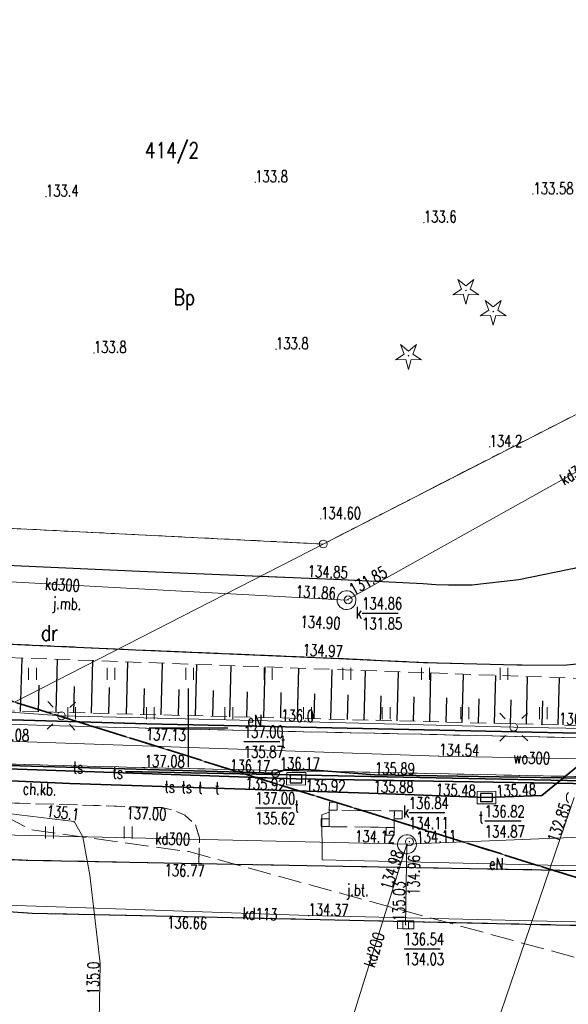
# Model space of a CAD drawing. Header units: metres. Extents: x 8438000 to 8438800, y 5890500 to 5891000.
# Tile 26 of 40: x 8438639 to 8438674, y 5890632 to 5890695. Entities that reach past the tile are written whole.
import ezdxf
from ezdxf.enums import TextEntityAlignment as Align

# ---------------------------------------------------------------- set-up
doc = ezdxf.new("R2010")
doc.units = ezdxf.units.M
doc.header["$MEASUREMENT"] = 0
for name, pattern in [('0.5_0.5', [1, 0.5, -0.5]), ('1.0_0.5', [1.5, 1, -0.5]), ('1.5_0.5', [2, 1.5, -0.5]), ('1.5_1.0', [2.5, 1.5, -1]), ('219-500', [0]), ('otda_500', [1, 0.5, -0.5])]:
    doc.linetypes.add(name, pattern=pattern)
doc.layers.get('0').update_dxf_attribs({"color": 2, "linetype": 'CONTINUOUS', "lineweight": 5})
for name, color, linetype in [('000 Inne (niezydentyfikowane)', 7, 'CONTINUOUS'), ('202-punkt graniczny', 7, 'CONTINUOUS'), ('210-oznaczenie konturu użytku gruntowego', 7, 'CONTINUOUS'), ('211-numer działki ewidencyjnej', 7, 'CONTINUOUS'), ('216-obręb ewidencyjny', 7, 'CONTINUOUS'), ('218-kontur użytku gruntowego', 7, 'CONTINUOUS'), ('219-działka ewidencyjna', 7, 'CONTINUOUS'), ('chodnik', 7, 'CONTINUOUS'), ('chodnik-Atr17', 7, 'CONTINUOUS'), ('droga dla rowerów', 7, 'CONTINUOUS'), ('drzewo iglaste', 7, 'CONTINUOUS'), ('jezdnia', 7, 'CONTINUOUS'), ('jezdnia-Atr17', 7, 'CONTINUOUS'), ('komora podziemna', 7, 'CONTINUOUS'), ('komora podziemna-Atr17', 7, 'CONTINUOUS'), ('kratka ściekowa', 7, 'CONTINUOUS'), ('krawężnik', 7, 'CONTINUOUS'), ('latarnia', 7, 'CONTINUOUS'), ('obudowa ochronna przewodu', 7, 'CONTINUOUS'), ('ogrodzenie trwałe', 7, 'CONTINUOUS'), ('pikieta naturalna', 7, 'CONTINUOUS'), ('pikieta naturalna-Atr2', 7, 'CONTINUOUS'), ('pikieta sztuczna', 7, 'CONTINUOUS'), ('pikieta sztuczna-Atr2', 7, 'CONTINUOUS'), ('przewód elektroenergetyczny podziemny', 7, 'CONTINUOUS'), ('przewód elektroenergetyczny podziemny-Atr1', 7, 'CONTINUOUS'), ('przewód kanalizacyjny', 7, 'CONTINUOUS'), ('przewód kanalizacyjny-Atr1', 7, 'CONTINUOUS'), ('przewód telekomunikacyjny podziemny', 7, 'CONTINUOUS'), ('przewód telekomunikacyjny podziemny - ob. projektowany', 7, 'CONTINUOUS'), ('przewód telekomunikacyjny podziemny-Atr1', 7, 'CONTINUOUS'), ('przewód wodociągowy', 7, 'CONTINUOUS'), ('przewód wodociągowy-Atr1', 7, 'CONTINUOUS'), ('rzedna', 7, 'CONTINUOUS'), ('rzedna-Atr2', 7, 'CONTINUOUS'), ('rzedna-Atr3', 7, 'CONTINUOUS'), ('skarpa nieumocniona', 7, 'CONTINUOUS'), ('trawnik', 7, 'CONTINUOUS'), ('wiata', 7, 'CONTINUOUS'), ('Wstawianie ramki sekcyjnej z opisem', 7, 'CONTINUOUS'), ('właz do komory lub kanału - okrągły', 7, 'CONTINUOUS'), ('właz do komory lub kanału - okrągły-Atr17', 7, 'CONTINUOUS'), ('właz do komory lub kanału - prostokątny', 7, 'CONTINUOUS'), ('właz do komory lub kanału - prostokątny-Atr17', 7, 'CONTINUOUS')]:
    doc.layers.add(name, color=color, linetype=linetype)
doc.styles.get("Standard").update_dxf_attribs({"font": 'simplex.shx', "width": 0.75})
doc.linetypes.add('902-500', pattern='A,3.75,0,[1,ksztalty.shx,S=0.5,R=0,X=0,Y=0],3.75', length=7.5)

# ---------------------------------------------------------------- blocks, each defined once
blk = doc.blocks.new('202')
at = {"color": 0, "linetype": 'Continuous', "lineweight": 0}
blk.add_circle((0, 0), 0.25, dxfattribs=at)
blk = doc.blocks.new('PW01')
at = {"linetype": 'Continuous', "lineweight": 13}
h = blk.add_hatch(color=0, dxfattribs=at)
edge = h.paths.add_edge_path()
edge.add_arc((0, 0), 0.045, 0, 360)
blk = doc.blocks.new('US15')
at = {"color": 0, "linetype": 'Continuous', "lineweight": 13}
blk.add_circle((0, 0), 0.25, dxfattribs=at)
blk = doc.blocks.new('SUPWP')
at = {"color": 0, "linetype": 'Continuous'}
blk.add_lwpolyline([(-0.375, -0.25), (0.375, -0.25), (0.375, 0.25), (-0.375, 0.25)], close=True, dxfattribs=at)
blk = doc.blocks.new('IB10')
at = {"color": 0, "linetype": 'Continuous', "lineweight": 13}
for p, q in [((0, 0), (0, 0.5)), ((0, 0.5), (0.5, 0.5)), ((0, 0), (0.5, 0)), ((0.5, 0), (0.5, 0.5))]:
    blk.add_line(p, q, dxfattribs=at)
blk = doc.blocks.new('US22')
at = {"color": 0, "linetype": 'Continuous', "lineweight": 13}
blk.add_circle((0, 0), 0.25, dxfattribs=at)
blk = doc.blocks.new('US05')
at = {"color": 0, "linetype": 'Continuous', "lineweight": 13}
for p, q in [((-0.525, -0.25), (-0.525, 0.25)), ((-0.525, 0.25), (-0.175, 0.25)), ((-0.175, -0.25), (-0.175, 0.25)), ((-0.175, 0.25), (0.175, 0.25)), ((0.175, -0.25), (0.175, 0.25)), ((0.175, 0.25), (0.525, 0.25)), ((0.525, -0.25), (0.525, 0.25)), ((-0.525, -0.25), (-0.175, -0.25)), ((-0.175, -0.25), (0.175, -0.25)), ((0.175, -0.25), (0.525, -0.25))]:
    blk.add_line(p, q, dxfattribs=at)
blk = doc.blocks.new('SM01')
at = {"color": 0, "linetype": 'Continuous', "lineweight": 13}
for p, q in [((-0.53, 0.531), (-0.883, 0.884)), ((0.531, 0.531), (0.884, 0.884)), ((-0.53, -0.53), (-0.883, -0.883)), ((0.531, -0.53), (0.884, -0.883))]:
    blk.add_line(p, q, dxfattribs=at)
blk.add_circle((0, 0), 0.25, dxfattribs=at)
blk = doc.blocks.new('OP011')
at = {"linetype": 'Continuous', "lineweight": 13}
h = blk.add_hatch(color=0, dxfattribs=at)
edge = h.paths.add_edge_path()
edge.add_arc((0, 0), 0.05, 0, 360)
at = {"color": 0, "linetype": 'Continuous', "lineweight": 13}
for p, q in [((-0.283, 0.093), (-0.512, 0.706)), ((-0.512, 0.706), (0, 0.299)), ((0, 0.299), (0.512, 0.706)), ((0.512, 0.706), (0.283, 0.093)), ((-0.828, -0.268), (-0.283, 0.093)), ((0.283, 0.093), (0.828, -0.268)), ((-0.175, -0.24), (-0.828, -0.268)), ((0, -0.87), (-0.175, -0.24)), ((0.175, -0.24), (0, -0.87)), ((0.828, -0.268), (0.175, -0.24))]:
    blk.add_line(p, q, dxfattribs=at)
blk = doc.blocks.new('TU04')
at = {"color": 0, "linetype": 'Continuous', "lineweight": 13}
for p, q in [((0, 0), (0, 0.75)), ((0.5, 0), (0.5, 0.75))]:
    blk.add_line(p, q, dxfattribs=at)
blk = doc.blocks.new('RAMKA500K')
at = {"color": 0}
for p, q in [((250, 147.5), (250, 152.5)), ((247.5, 150), (252.5, 150))]:
    blk.add_line(p, q, dxfattribs=at)

msp = doc.modelspace()

# ---------------------------------------------------------------- linework, layer by layer
at = {"layer": '000 Inne (niezydentyfikowane)', "color": 7, "linetype": 'Continuous', "lineweight": 25, "flags": 128}
for points in [[(8438639.33, 5890651.04), (8438639.42, 5890654.43)], [(8438641.59, 5890650.98), (8438641.68, 5890654.35)], [(8438643.83, 5890650.93), (8438643.92, 5890654.27)], [(8438646.06, 5890650.87), (8438646.14, 5890654.19)], [(8438648.27, 5890650.81), (8438648.35, 5890654.11)], [(8438650.46, 5890650.76), (8438650.54, 5890654.03)], [(8438652.64, 5890650.7), (8438652.72, 5890653.95)], [(8438654.8, 5890650.65), (8438654.88, 5890653.87)], [(8438656.94, 5890650.6), (8438657.02, 5890653.79)], [(8438659.07, 5890650.54), (8438659.15, 5890653.71)], [(8438661.18, 5890650.49), (8438661.26, 5890653.63)], [(8438663.28, 5890650.44), (8438663.36, 5890653.56)], [(8438665.36, 5890650.38), (8438665.43, 5890653.48)], [(8438667.42, 5890650.33), (8438667.5, 5890653.41)], [(8438669.47, 5890650.28), (8438669.55, 5890653.33)], [(8438640.46, 5890651.01), (8438640.51, 5890652.7)], [(8438671.5, 5890650.23), (8438671.58, 5890653.26)], [(8438673.52, 5890650.18), (8438673.6, 5890653.18)], [(8438642.71, 5890650.96), (8438642.76, 5890652.63)], [(8438644.95, 5890650.9), (8438644.99, 5890652.56)], [(8438647.17, 5890650.84), (8438647.21, 5890652.49)], [(8438649.37, 5890650.79), (8438649.41, 5890652.43)], [(8438651.55, 5890650.73), (8438651.59, 5890652.36)], [(8438653.72, 5890650.68), (8438653.76, 5890652.29)], [(8438655.87, 5890650.62), (8438655.91, 5890652.23)], [(8438658.01, 5890650.57), (8438658.05, 5890652.16)], [(8438660.13, 5890650.52), (8438660.17, 5890652.09)], [(8438662.23, 5890650.46), (8438662.27, 5890652.03)], [(8438664.32, 5890650.41), (8438664.36, 5890651.96)], [(8438666.39, 5890650.36), (8438666.43, 5890651.9)], [(8438668.45, 5890650.31), (8438668.49, 5890651.84)], [(8438670.49, 5890650.25), (8438670.53, 5890651.77)], [(8438672.51, 5890650.2), (8438672.55, 5890651.71)]]:
    msp.add_lwpolyline(points, dxfattribs=at)
at = {"layer": '216-obręb ewidencyjny', "color": 3, "linetype": '1.5_1.0', "lineweight": 35, "flags": 128}
for points in [[(8438740.642, 5890619.488), (8438710.05, 5890629.46), (8438692.29, 5890634.99), (8438638.95, 5890651.63), (8438606.98, 5890661.61), (8438575.88, 5890671.25), (8438571.42, 5890672.63), (8438527.73, 5890686.19), (8438509.75, 5890691.76), (8438488.49, 5890698.42), (8438449.82, 5890710.52), (8438415.26, 5890721.35), (8438396.385, 5890727.204)], [(8438396.385, 5890727.204), (8438415.26, 5890721.35), (8438449.82, 5890710.52), (8438488.49, 5890698.42), (8438509.75, 5890691.76), (8438527.73, 5890686.19), (8438571.42, 5890672.63), (8438575.88, 5890671.25), (8438606.98, 5890661.61), (8438638.95, 5890651.63), (8438692.29, 5890634.99), (8438710.05, 5890629.46), (8438740.642, 5890619.488)]]:
    msp.add_lwpolyline(points, dxfattribs=at)
at = {"layer": '218-kontur użytku gruntowego', "color": 3, "linetype": '0.5_0.5', "lineweight": 18, "flags": 128}
for points in [[(8438668.44, 5890666.74), (8438683.14, 5890674.25)], [(8438683.14, 5890674.25), (8438668.44, 5890666.74)], [(8438658.58, 5890661.68), (8438668.44, 5890666.74)], [(8438668.44, 5890666.74), (8438658.58, 5890661.68)], [(8438620.86, 5890663.57), (8438658.58, 5890661.68)], [(8438658.58, 5890661.68), (8438620.86, 5890663.57)], [(8438678.26, 5890639.37), (8438638.95, 5890651.63)], [(8438638.95, 5890651.63), (8438678.26, 5890639.37)]]:
    msp.add_lwpolyline(points, dxfattribs=at)
at = {"layer": '219-działka ewidencyjna', "color": 3, "linetype": '219-500', "lineweight": 18, "flags": 128}
for points in [[(8438658.58, 5890661.68), (8438683.14, 5890674.25)], [(8438620.86, 5890663.57), (8438658.58, 5890661.68)], [(8438638.95, 5890651.63), (8438658.58, 5890661.68)], [(8438692.29, 5890634.99), (8438638.95, 5890651.63)]]:
    msp.add_lwpolyline(points, dxfattribs=at)
at = {"layer": 'chodnik', "color": 7, "linetype": '1.0_0.5', "lineweight": 18, "flags": 128}
for points in [[(8438574.17, 5890655.64), (8438575.6, 5890654.69), (8438577.24, 5890653.9), (8438578.86, 5890653.37), (8438580.78, 5890652.82), (8438582.69, 5890652.35), (8438585.92, 5890651.72), (8438594.02, 5890650.07), (8438602.25, 5890648.72), (8438610.08, 5890647.58), (8438618.35, 5890646.61), (8438626.4, 5890645.82), (8438634.8, 5890645.34), (8438648.32, 5890644.92), (8438649.04, 5890644.76), (8438649.78, 5890644.43), (8438650.44, 5890643.83), (8438650.71, 5890642.99), (8438650.67, 5890641.36), (8438677.06, 5890640.88), (8438677.11, 5890642.21), (8438677.35, 5890643.07), (8438677.68, 5890643.56), (8438678.31, 5890644.09), (8438679.08, 5890644.29), (8438695.25, 5890644.05), (8438700.34, 5890643.99), (8438699.61, 5890645.57), (8438698.83, 5890646.25), (8438697.93, 5890646.46), (8438678.91, 5890646.81), (8438647.2, 5890647.46), (8438634.91, 5890647.79), (8438626.98, 5890648.25), (8438618.72, 5890649.04), (8438610.54, 5890650), (8438602.62, 5890651.16), (8438594.52, 5890652.47), (8438586.52, 5890654.1), (8438582.66, 5890654.86), (8438579.74, 5890655.38), (8438577.79, 5890655.63), (8438576.27, 5890655.63)], [(8438663.09, 5890643.66), (8438658.95, 5890643.71), (8438658.96, 5890644.76), (8438663.1, 5890644.71)]]:
    msp.add_lwpolyline(points, close=True, dxfattribs=at)
at = {"layer": 'droga dla rowerów', "color": 7, "linetype": '1.0_0.5', "lineweight": 18, "flags": 128}
for points in [[(8438514.32, 5890673.22), (8438535.12, 5890666.63), (8438546.96, 5890662.82), (8438556.44, 5890659.9), (8438568.04, 5890656.38), (8438569.32, 5890656.05), (8438570.65, 5890655.86), (8438572.4, 5890655.75), (8438574.17, 5890655.64), (8438576.27, 5890655.63), (8438577.79, 5890655.63), (8438579.74, 5890655.38), (8438582.66, 5890654.86), (8438586.52, 5890654.1), (8438594.52, 5890652.47), (8438602.62, 5890651.16), (8438610.54, 5890650), (8438618.72, 5890649.04), (8438626.98, 5890648.25), (8438634.91, 5890647.79), (8438647.2, 5890647.46), (8438678.91, 5890646.81), (8438697.93, 5890646.46), (8438698.83, 5890646.25), (8438699.61, 5890645.57), (8438700.34, 5890643.99), (8438701.24, 5890640.29), (8438703.92, 5890640.3), (8438703.42, 5890642.13), (8438703.21, 5890643.06), (8438703.28, 5890644.07), (8438703.65, 5890645.01), (8438704.05, 5890645.54), (8438704.63, 5890645.91), (8438705.25, 5890646.17), (8438705.89, 5890646.27), (8438713, 5890646.19), (8438713.51, 5890647.53), (8438713.84, 5890649.1), (8438712.03, 5890648.81), (8438711.09, 5890648.83), (8438710.28, 5890649.14), (8438709.49, 5890649.79), (8438708.85, 5890650.7), (8438700.2, 5890675.74), (8438697.22, 5890683.4), (8438694.33, 5890690.89), (8438691.54, 5890698.72), (8438689.49, 5890705.32), (8438687.41, 5890713.27), (8438686.19, 5890718.14), (8438684.6, 5890723.38), (8438682.42, 5890730.05), (8438680.2, 5890735.84), (8438674.16, 5890750.99), (8438667, 5890768.57), (8438665.918, 5890771.155)], [(8438663.663, 5890770.079), (8438664.66, 5890767.73), (8438671.75, 5890750.07), (8438677.68, 5890735.08), (8438679.99, 5890729.12), (8438682.13, 5890722.62), (8438683.73, 5890717.53), (8438684.91, 5890712.7), (8438686.96, 5890704.91), (8438689.15, 5890697.87), (8438691.9, 5890690.07), (8438694.8, 5890682.53), (8438697.79, 5890674.87), (8438706.17, 5890650.89), (8438706.33, 5890650.19), (8438706.24, 5890649.63), (8438705.82, 5890649.25), (8438704.21, 5890648.95), (8438695.8, 5890649.09), (8438678.9, 5890649.27), (8438647.29, 5890649.97), (8438635.17, 5890650.31), (8438627.11, 5890650.77), (8438619.05, 5890651.56), (8438610.97, 5890652.48), (8438602.97, 5890653.66), (8438594.98, 5890654.98), (8438587.05, 5890656.59), (8438583.08, 5890657.36), (8438580.41, 5890657.85), (8438578.42, 5890658.11), (8438576.96, 5890658.21), (8438574.48, 5890658.14), (8438571.99, 5890658.26), (8438570.61, 5890658.38), (8438569.02, 5890658.69), (8438557.18, 5890662.35), (8438547.75, 5890665.25), (8438536.05, 5890668.99), (8438514.5, 5890675.86), (8438514.28, 5890674.49), (8438514.32, 5890673.22)]]:
    msp.add_lwpolyline(points, dxfattribs=at)
at = {"layer": 'jezdnia', "color": 7, "linetype": '1.5_0.5', "lineweight": 18, "flags": 128}
msp.add_lwpolyline([(8438667.438, 5890771.88), (8438667.98, 5890770.28), (8438670.77, 5890762.96), (8438673.14, 5890757.14), (8438678.23, 5890745.55), (8438683.07, 5890734.72), (8438683.88, 5890732.8), (8438684.62, 5890730.87), (8438686.81, 5890724.28), (8438690.88, 5890712.21), (8438695.45, 5890699.89), (8438700.28, 5890688.21), (8438705.19, 5890676.16), (8438709.35, 5890664.8), (8438713.6, 5890652.01), (8438713.89, 5890650.7), (8438714.12, 5890649.16), (8438714.04, 5890647.84), (8438713.76, 5890646.21), (8438713.32, 5890644.53), (8438712.54, 5890642.65), (8438711.74, 5890641.33), (8438710.56, 5890639.98), (8438708.99, 5890638.8), (8438706.89, 5890637.78), (8438704.75, 5890637.15), (8438703.11, 5890636.9), (8438699.29, 5890636.87), (8438677.08, 5890637.39), (8438650.89, 5890637.97), (8438640.07, 5890638.21), (8438633.39, 5890638.67), (8438620.83, 5890641.24), (8438606.17, 5890644.51), (8438593.58, 5890646.66), (8438579.66, 5890649.57), (8438566.24, 5890653.19), (8438551.45, 5890657.75), (8438522.87, 5890666.81), (8438520.08, 5890667.71), (8438509.44, 5890671.08), (8438497.35, 5890674.89), (8438494.53, 5890675.75), (8438466.36, 5890684.67), (8438436.81, 5890693.96), (8438408.4, 5890702.97), (8438390.761, 5890708.526)], dxfattribs=at)
for points in [[(8438515.55, 5890671.17), (8438514.61, 5890672.24), (8438514.32, 5890673.22), (8438514.28, 5890674.49), (8438514.5, 5890675.86), (8438515.04, 5890677.08), (8438515.73, 5890678.03), (8438516.4, 5890678.74), (8438517.23, 5890679.3), (8438518.63, 5890679.93), (8438520.13, 5890680.24), (8438521.63, 5890680.23), (8438524.56, 5890679.5), (8438539.76, 5890674.41), (8438554.91, 5890669.51), (8438570.53, 5890665.26), (8438579.27, 5890663.21), (8438588.19, 5890661.35), (8438597.03, 5890659.75), (8438606.39, 5890658.29), (8438615.86, 5890657.07), (8438626.6, 5890656.06), (8438635.85, 5890655.44), (8438646.64, 5890654.96), (8438659.57, 5890654.41), (8438664.96, 5890654.15), (8438670.89, 5890653.99), (8438673.86, 5890653.97), (8438676.84, 5890654.28), (8438679.18, 5890655.06), (8438681.92, 5890656.33), (8438684.46, 5890657.92), (8438686.76, 5890659.83), (8438688.58, 5890662.21), (8438690.07, 5890664.81), (8438691.3, 5890667.55), (8438692.18, 5890670.44), (8438692.49, 5890673.36), (8438692.2, 5890676.36), (8438691.49, 5890679.3), (8438690.29, 5890683.08), (8438687.81, 5890689.63), (8438686.06, 5890694.34), (8438684.79, 5890698.13), (8438683.3, 5890702.94), (8438682.01, 5890707.75), (8438677.97, 5890724.29), (8438668.65, 5890719.82), (8438669.7, 5890720.1), (8438670.76, 5890720.07), (8438671.77, 5890719.79), (8438672.9, 5890719.18), (8438673.78, 5890718.36), (8438674.51, 5890717.28), (8438674.94, 5890716.06), (8438675.62, 5890713.13), (8438676.29, 5890710.17), (8438679.1, 5890699.55), (8438681.3, 5890692.9), (8438682.99, 5890688.19), (8438684.13, 5890685.36), (8438685.23, 5890682.61), (8438685.94, 5890679.67), (8438686.24, 5890676.68), (8438686.01, 5890673.61), (8438685.21, 5890670.67), (8438683.99, 5890667.9), (8438682.31, 5890665.37), (8438680.23, 5890663.15), (8438677.75, 5890661.43), (8438674.94, 5890660.21), (8438671.01, 5890659.41), (8438668.03, 5890659.06), (8438665.74, 5890659.08), (8438664.93, 5890659.15), (8438659.74, 5890659.41), (8438646.9, 5890659.94), (8438636.07, 5890660.43), (8438626.87, 5890661.04), (8438616.29, 5890662.07), (8438606.96, 5890663.27), (8438597.68, 5890664.71), (8438589.16, 5890666.29), (8438580.25, 5890668.08), (8438571.83, 5890669.99), (8438570.62, 5890670.29), (8438570.22, 5890670.6), (8438569.98, 5890671.09), (8438570.04, 5890671.61), (8438570.28, 5890672.03), (8438571.87, 5890672.89), (8438566.11, 5890675.07), (8438563.24, 5890673.55), (8438562.29, 5890673.21), (8438560.92, 5890672.91), (8438556.11, 5890674.33), (8438541.35, 5890679.02), (8438524.02, 5890685.61), (8438521.25, 5890686.58), (8438519.79, 5890686.97), (8438518.26, 5890687.08), (8438516.81, 5890686.95), (8438515.38, 5890686.63), (8438513.96, 5890686.13), (8438512.66, 5890685.4), (8438511.68, 5890684.61), (8438510.24, 5890683.22), (8438509.74, 5890682.58), (8438509.24, 5890681.55), (8438508.81, 5890680.1), (8438508.5, 5890678.92), (8438507.91, 5890677.76), (8438506.85, 5890676.63), (8438505.69, 5890675.83), (8438504.08, 5890675.11), (8438502.71, 5890674.8), (8438501.2, 5890674.7), (8438499.18, 5890674.76), (8438497.35, 5890674.89), (8438509.44, 5890671.08), (8438520.08, 5890667.71), (8438518.31, 5890669.01), (8438516.68, 5890670.18)], [(8438606.17, 5890644.51), (8438620.83, 5890641.24), (8438633.39, 5890638.67), (8438640.07, 5890638.21), (8438650.89, 5890637.97), (8438677.08, 5890637.39), (8438699.29, 5890636.87), (8438703.11, 5890636.9), (8438704.75, 5890637.15), (8438706.89, 5890637.78), (8438708.99, 5890638.8), (8438710.56, 5890639.98), (8438711.74, 5890641.33), (8438712.54, 5890642.65), (8438713.32, 5890644.53), (8438713.76, 5890646.21), (8438714.04, 5890647.84), (8438714.12, 5890649.16), (8438713.89, 5890650.7), (8438713.84, 5890649.1), (8438713.51, 5890647.53), (8438713, 5890646.19), (8438711.64, 5890644.02), (8438710.51, 5890642.76), (8438709.03, 5890641.67), (8438707.4, 5890640.92), (8438705.24, 5890640.42), (8438703.92, 5890640.3), (8438701.24, 5890640.29), (8438677.06, 5890640.88), (8438650.67, 5890641.36), (8438639.68, 5890641.58), (8438633.64, 5890641.85), (8438620.9, 5890642.8)]]:
    msp.add_lwpolyline(points, close=True, dxfattribs=at)
at = {"layer": 'komora podziemna', "color": 34, "linetype": 'Continuous', "lineweight": 18, "flags": 128}
for points in [[(8438659.57, 5890657.77), (8438659.51, 5890657.88), (8438659.47, 5890658), (8438659.46, 5890658.12), (8438659.48, 5890658.25), (8438659.52, 5890658.36), (8438659.58, 5890658.47), (8438659.67, 5890658.56), (8438659.77, 5890658.64), (8438659.89, 5890658.68), (8438660.01, 5890658.71), (8438660.13, 5890658.71), (8438660.26, 5890658.68), (8438660.37, 5890658.62), (8438660.47, 5890658.55), (8438660.55, 5890658.45), (8438660.61, 5890658.34), (8438660.65, 5890658.22), (8438660.66, 5890658.1), (8438660.64, 5890657.97), (8438660.6, 5890657.86), (8438660.54, 5890657.75), (8438660.45, 5890657.66), (8438660.35, 5890657.58), (8438660.23, 5890657.54), (8438660.11, 5890657.51), (8438659.99, 5890657.51), (8438659.86, 5890657.54), (8438659.75, 5890657.6), (8438659.65, 5890657.67)], [(8438663.42, 5890642.95), (8438663.51, 5890643.04), (8438663.61, 5890643.12), (8438663.73, 5890643.16), (8438663.85, 5890643.19), (8438663.97, 5890643.19), (8438664.1, 5890643.16), (8438664.21, 5890643.1), (8438664.31, 5890643.03), (8438664.39, 5890642.93), (8438664.45, 5890642.82), (8438664.49, 5890642.7), (8438664.5, 5890642.58), (8438664.48, 5890642.45), (8438664.44, 5890642.34), (8438664.38, 5890642.23), (8438664.29, 5890642.14), (8438664.19, 5890642.06), (8438664.07, 5890642.02), (8438663.95, 5890641.99), (8438663.83, 5890641.99), (8438663.7, 5890642.02), (8438663.59, 5890642.08), (8438663.49, 5890642.15), (8438663.41, 5890642.25), (8438663.35, 5890642.36), (8438663.31, 5890642.48), (8438663.3, 5890642.6), (8438663.32, 5890642.73), (8438663.36, 5890642.84)]]:
    msp.add_lwpolyline(points, close=True, dxfattribs=at)
at = {"layer": 'komora podziemna', "color": 30, "linetype": 'Continuous', "lineweight": 18, "flags": 128}
for points in [[(8438657.45, 5890646.35), (8438656.25, 5890646.36), (8438656.26, 5890647.16), (8438657.46, 5890647.15)], [(8438669.56, 5890645.16), (8438668.36, 5890645.15), (8438668.36, 5890645.95), (8438669.56, 5890645.96)]]:
    msp.add_lwpolyline(points, close=True, dxfattribs=at)
at = {"layer": 'komora podziemna', "color": 34, "linetype": 'Continuous', "lineweight": 18, "flags": 128}
msp.add_lwpolyline([(8438674.17, 5890645.23), (8438674.11, 5890645.31), (8438674.06, 5890645.41), (8438674.04, 5890645.51), (8438674.04, 5890645.61), (8438674.06, 5890645.71), (8438674.11, 5890645.81), (8438674.17, 5890645.89)], dxfattribs=at)
at = {"layer": 'krawężnik', "color": 7, "linetype": 'Continuous', "lineweight": 25, "flags": 128}
for points in [[(8438633.64, 5890641.85), (8438639.68, 5890641.58), (8438650.67, 5890641.36), (8438677.06, 5890640.88), (8438701.24, 5890640.29), (8438703.92, 5890640.3), (8438705.24, 5890640.42), (8438707.4, 5890640.92), (8438709.03, 5890641.67), (8438710.51, 5890642.76), (8438711.64, 5890644.02), (8438713, 5890646.19), (8438713.51, 5890647.53), (8438713.84, 5890649.1), (8438713.89, 5890650.7), (8438713.6, 5890652.01), (8438709.35, 5890664.8), (8438705.19, 5890676.16), (8438700.28, 5890688.21), (8438695.45, 5890699.89)], [(8438679.1, 5890699.55), (8438681.3, 5890692.9), (8438682.99, 5890688.19), (8438684.13, 5890685.36), (8438685.23, 5890682.61), (8438685.94, 5890679.67), (8438686.24, 5890676.68), (8438686.01, 5890673.61), (8438685.21, 5890670.67), (8438683.99, 5890667.9), (8438682.31, 5890665.37), (8438680.23, 5890663.15), (8438677.75, 5890661.43), (8438674.94, 5890660.21), (8438671.01, 5890659.41), (8438668.03, 5890659.06), (8438665.74, 5890659.08), (8438664.93, 5890659.15), (8438659.74, 5890659.41), (8438646.9, 5890659.94), (8438636.07, 5890660.43)], [(8438635.85, 5890655.44), (8438646.64, 5890654.96), (8438659.57, 5890654.41), (8438664.96, 5890654.15), (8438670.89, 5890653.99), (8438673.86, 5890653.97), (8438676.84, 5890654.28), (8438679.18, 5890655.06), (8438681.92, 5890656.33), (8438684.46, 5890657.92), (8438686.76, 5890659.83), (8438688.58, 5890662.21), (8438690.07, 5890664.81), (8438691.3, 5890667.55), (8438692.18, 5890670.44), (8438692.49, 5890673.36), (8438692.2, 5890676.36), (8438691.49, 5890679.3), (8438690.29, 5890683.08), (8438687.81, 5890689.63), (8438686.06, 5890694.34), (8438684.79, 5890698.13)], [(8438606.17, 5890644.51), (8438620.83, 5890641.24), (8438633.39, 5890638.67), (8438640.07, 5890638.21), (8438650.89, 5890637.97), (8438677.08, 5890637.39), (8438699.29, 5890636.87), (8438703.11, 5890636.9), (8438704.75, 5890637.15), (8438706.89, 5890637.78), (8438708.99, 5890638.8), (8438710.56, 5890639.98), (8438711.74, 5890641.33), (8438712.54, 5890642.65), (8438713.32, 5890644.53), (8438713.76, 5890646.21), (8438714.04, 5890647.84), (8438714.12, 5890649.16), (8438713.89, 5890650.7)]]:
    msp.add_lwpolyline(points, dxfattribs=at)
at = {"layer": 'obudowa ochronna przewodu', "color": 7, "linetype": 'Continuous', "lineweight": 35, "flags": 128}
for points in [[(8438655.54, 5890647.1), (8438631.86, 5890647.79), (8438609.6, 5890650.3), (8438600.65, 5890651.14), (8438599.45, 5890652.13), (8438584.45, 5890654.49), (8438562.96, 5890661.12), (8438548.29, 5890665.8), (8438544.76, 5890667.24), (8438544.22, 5890667.61), (8438543.06, 5890667.98), (8438542.08, 5890667.91), (8438518.26, 5890675.49), (8438502.3, 5890680.5), (8438494.48, 5890683.04), (8438493.52, 5890690.57)], [(8438656.85, 5890646.75), (8438631.78, 5890647.61), (8438609.64, 5890650.53), (8438601.43, 5890651.7), (8438599.3, 5890651.42), (8438584.41, 5890654.21), (8438562.92, 5890660.95), (8438548.24, 5890665.57), (8438543.59, 5890667.24), (8438518.16, 5890675.22), (8438502.18, 5890680.24), (8438493.32, 5890683.12), (8438491.44, 5890690.08)], [(8438668.96, 5890645.56), (8438672.48, 5890645.7), (8438686.87, 5890657.45), (8438698.53, 5890669.32)], [(8438568.73, 5890627.61), (8438578.09, 5890654.53), (8438601.34, 5890649.79), (8438626.48, 5890647.17), (8438642.45, 5890646.46), (8438661.48, 5890645.84), (8438668.96, 5890645.56)], [(8438704.93, 5890650.89), (8438695.9, 5890646.79), (8438693.53, 5890646.5), (8438661.85, 5890647.01), (8438657.79, 5890647.33), (8438656.2, 5890647.34), (8438655.54, 5890647.1)], [(8438697.3, 5890646.08), (8438661.8, 5890646.67), (8438656.85, 5890646.75)]]:
    msp.add_lwpolyline(points, dxfattribs=at)
at = {"layer": 'ogrodzenie trwałe', "color": 7, "linetype": '902-500', "lineweight": 35, "flags": 128}
for points in [[(8438517.61, 5890677.69), (8438536.86, 5890671.59), (8438548.44, 5890667.92), (8438558.12, 5890664.89), (8438565.79, 5890662.51), (8438569.7, 5890661.38), (8438571.7, 5890661), (8438573.71, 5890660.74), (8438575.7, 5890660.36), (8438577.46, 5890659.36), (8438579.14, 5890658.31), (8438583.14, 5890657.63), (8438587.08, 5890656.85), (8438595.03, 5890655.24), (8438603, 5890653.89), (8438611.01, 5890652.75), (8438619.04, 5890651.79), (8438627.11, 5890651.02), (8438635.2, 5890650.6), (8438647.35, 5890650.25), (8438679.71, 5890649.55), (8438695.86, 5890649.38), (8438703.91, 5890649.22), (8438699.85, 5890660.74), (8438695.19, 5890674.11), (8438692.24, 5890681.63), (8438689.31, 5890689.23), (8438686.56, 5890696.84), (8438685.3, 5890700.65), (8438684.22, 5890702.35), (8438684.24, 5890704.37), (8438682.25, 5890712.21)], [(8438680.32, 5890646.52), (8438646, 5890647.22)]]:
    msp.add_lwpolyline(points, dxfattribs=at)
at = {"layer": 'przewód elektroenergetyczny podziemny', "color": 1, "linetype": 'Continuous', "lineweight": 18, "flags": 128}
for points in [[(8438544.42, 5890669.43), (8438557.44, 5890665.46), (8438579.12, 5890658.84), (8438585.06, 5890657.62), (8438596.83, 5890655.61), (8438613.28, 5890652.81), (8438626.89, 5890651.84), (8438641.92, 5890650.76), (8438655.9, 5890650.41), (8438670.69, 5890650.04), (8438686.15, 5890649.73), (8438699.35, 5890649.46)], [(8438644.39, 5890635.01), (8438643.73, 5890640.62), (8438643.29, 5890643.07), (8438642.73, 5890644.03), (8438637.11, 5890644.72), (8438632.77, 5890644.94), (8438626.72, 5890645.23), (8438608.79, 5890646.95), (8438601.09, 5890648.08), (8438591.2, 5890650.58), (8438583.23, 5890652.11), (8438578.5, 5890652.83), (8438576.74, 5890653.26)], [(8438658.96, 5890644.62), (8438658.49, 5890644.46), (8438658.51, 5890641.61), (8438680.04, 5890641.1)], [(8438640.91, 5890606.11), (8438644.09, 5890617.93), (8438644.39, 5890635.01)]]:
    msp.add_lwpolyline(points, dxfattribs=at)
at = {"layer": 'przewód kanalizacyjny', "color": 34, "linetype": 'Continuous', "lineweight": 18, "flags": 128}
for points in [[(8438697.05, 5890686.31), (8438686.88, 5890673.08), (8438660.06, 5890658.11), (8438620.01, 5890660.29), (8438594.63, 5890663.63)], [(8438709.22, 5890657.27), (8438710.23, 5890654.76), (8438712.75, 5890653.75), (8438713.65, 5890650.42), (8438713.47, 5890646.3), (8438712.46, 5890643.35), (8438709.97, 5890640.42), (8438706.26, 5890637.89), (8438703.12, 5890637.18), (8438699.55, 5890637.2), (8438678.19, 5890637.57), (8438657.65, 5890638.05), (8438646, 5890638.47), (8438638.44, 5890638.72), (8438631.43, 5890639.2)], [(8438596.98, 5890647.66), (8438635.27, 5890643.26), (8438663.9, 5890642.59)], [(8438662.16, 5890609.27), (8438674.54, 5890645.56)], [(8438663.9, 5890642.59), (8438705.37, 5890644.28)], [(8438663.9, 5890642.59), (8438659.79, 5890629.44)], [(8438663.9, 5890642.59), (8438663.82, 5890637.47)]]:
    msp.add_lwpolyline(points, dxfattribs=at)
at = {"layer": 'przewód telekomunikacyjny podziemny', "color": 30, "linetype": 'Continuous', "lineweight": 18, "flags": 128}
for points in [[(8438655.54, 5890647.1), (8438631.86, 5890647.79), (8438609.6, 5890650.3), (8438600.65, 5890651.14), (8438599.45, 5890652.13), (8438584.45, 5890654.49), (8438562.96, 5890661.12), (8438548.29, 5890665.8), (8438544.76, 5890667.24), (8438544.22, 5890667.61), (8438543.06, 5890667.98), (8438542.08, 5890667.91), (8438518.26, 5890675.49), (8438502.3, 5890680.5), (8438494.48, 5890683.04), (8438493.52, 5890690.57)], [(8438668.96, 5890645.56), (8438661.48, 5890645.84), (8438642.45, 5890646.46), (8438626.48, 5890647.17), (8438601.34, 5890649.79), (8438578.09, 5890654.53), (8438568.73, 5890627.61), (8438541.95, 5890635.85), (8438511.79, 5890645.47), (8438485.7, 5890653.67), (8438498.42, 5890690.23)], [(8438656.85, 5890646.75), (8438631.78, 5890647.61), (8438609.64, 5890650.53), (8438601.43, 5890651.7), (8438599.3, 5890651.42), (8438584.41, 5890654.21), (8438562.92, 5890660.95), (8438548.24, 5890665.57), (8438543.59, 5890667.24), (8438518.16, 5890675.22), (8438502.18, 5890680.24), (8438493.32, 5890683.12), (8438491.44, 5890690.08)], [(8438668.96, 5890645.56), (8438672.48, 5890645.7), (8438686.87, 5890657.45), (8438698.53, 5890669.32)], [(8438668.96, 5890645.56), (8438672.48, 5890645.7), (8438686.87, 5890657.45), (8438698.53, 5890669.32)], [(8438668.96, 5890645.56), (8438661.48, 5890645.84), (8438642.45, 5890646.46), (8438626.48, 5890647.17), (8438601.34, 5890649.79), (8438578.09, 5890654.53), (8438568.73, 5890627.61), (8438541.95, 5890635.85), (8438511.79, 5890645.47), (8438485.7, 5890653.67), (8438454.62, 5890663.47)], [(8438668.96, 5890645.56), (8438661.48, 5890645.84), (8438642.45, 5890646.46), (8438626.48, 5890647.17), (8438601.34, 5890649.79), (8438578.09, 5890654.53), (8438568.73, 5890627.61), (8438588.8, 5890620.74), (8438604.569, 5890613.344)], [(8438668.96, 5890645.56), (8438661.48, 5890645.84), (8438642.45, 5890646.46), (8438626.48, 5890647.17), (8438601.34, 5890649.79), (8438578.09, 5890654.53), (8438568.73, 5890627.61), (8438571.05, 5890627.49)], [(8438704.93, 5890650.89), (8438695.9, 5890646.79), (8438693.53, 5890646.5), (8438661.85, 5890647.01), (8438657.79, 5890647.33), (8438656.2, 5890647.34), (8438655.54, 5890647.1)], [(8438656.85, 5890646.75), (8438661.8, 5890646.67), (8438697.3, 5890646.08), (8438704.99, 5890649.97)]]:
    msp.add_lwpolyline(points, dxfattribs=at)
at = {"layer": 'przewód telekomunikacyjny podziemny - ob. projektowany', "color": 30, "linetype": '1.5_0.5', "lineweight": 18, "flags": 128}
msp.add_lwpolyline([(8438394.511, 5890720.981), (8438395.9, 5890720.33), (8438404.34, 5890717.62), (8438415.34, 5890715.43), (8438436.07, 5890709.11), (8438484.15, 5890694.43), (8438531.71, 5890679.44), (8438570.83, 5890666.16), (8438573.66, 5890666.59), (8438607, 5890655.81), (8438631.37, 5890648.02), (8438639.99, 5890643.52), (8438650.02, 5890642.12), (8438684.92, 5890632.57), (8438693, 5890632.57), (8438708.17, 5890645.1), (8438708.16, 5890645.31), (8438708.14, 5890645.51), (8438707.25, 5890659.54), (8438703.47, 5890676.61), (8438700.72, 5890686.86)], dxfattribs=at)
at = {"layer": 'przewód wodociągowy', "color": 5, "linetype": 'Continuous', "lineweight": 18, "flags": 128}
msp.add_lwpolyline([(8438662.063, 5890769.315), (8438663.94, 5890765.05), (8438672.25, 5890746.19), (8438673.51, 5890740.26), (8438674.88, 5890737.07), (8438681.73, 5890721.09), (8438686.07, 5890701.57), (8438688.33, 5890696.15), (8438700.28, 5890668.36), (8438692.06, 5890647.71), (8438665.92, 5890648.19), (8438637.29, 5890649.19), (8438613.42, 5890651.25), (8438591.02, 5890654.9), (8438587.77, 5890655.43), (8438571.62, 5890659.38), (8438547.56, 5890666.89), (8438522.4, 5890674.77), (8438496.44, 5890683.22), (8438479.15, 5890688.81), (8438454.18, 5890696.46), (8438433.71, 5890703.14), (8438410.18, 5890710.52), (8438392.923, 5890715.706)], dxfattribs=at)
at = {"layer": 'rzedna-Atr2', "color": 7, "flags": 128}
for points in [[(8438661.05, 5890657.29), (8438663.333, 5890657.29)], [(8438653.52, 5890649.13), (8438655.807, 5890649.13)], [(8438654.26, 5890644.9), (8438656.534, 5890644.9)], [(8438664.02, 5890644.6), (8438666.303, 5890644.6)], [(8438668.85, 5890644.07), (8438671.163, 5890644.07)], [(8438663.72, 5890635.95), (8438666.024, 5890635.95)]]:
    msp.add_lwpolyline(points, dxfattribs=at)
at = {"layer": 'skarpa nieumocniona', "color": 7, "linetype": '1.0_0.5', "lineweight": 18, "flags": 128}
msp.add_lwpolyline([(8438579.98, 5890662.26), (8438578.94, 5890659.08), (8438579.41, 5890658.84), (8438608.85, 5890653.46), (8438632.62, 5890651.21), (8438675.79, 5890650.12), (8438685.73, 5890650.14), (8438675.9, 5890653.1), (8438633.18, 5890654.66), (8438609.47, 5890656.65)], close=True, dxfattribs=at)
msp.add_lwpolyline([(8438579.98, 5890662.26), (8438578.94, 5890659.08), (8438579.41, 5890658.84), (8438608.85, 5890653.46), (8438632.62, 5890651.21), (8438675.79, 5890650.12), (8438685.73, 5890650.14), (8438675.9, 5890653.1), (8438633.18, 5890654.66), (8438609.47, 5890656.65)], close=True, dxfattribs=at)
at = {"layer": 'trawnik', "color": 7, "linetype": '1.0_0.5', "lineweight": 18, "flags": 128}
for points in [[(8438515.73, 5890678.03), (8438536.79, 5890671.33), (8438548.4, 5890667.62), (8438557.99, 5890664.67), (8438567.59, 5890661.66), (8438570.01, 5890660.97), (8438571.54, 5890660.71), (8438573.5, 5890660.45), (8438575.48, 5890660.1), (8438576.45, 5890659.68), (8438577.39, 5890659.05), (8438578.42, 5890658.11), (8438580.41, 5890657.85), (8438583.08, 5890657.36), (8438587.05, 5890656.59), (8438594.98, 5890654.98), (8438602.97, 5890653.66), (8438610.97, 5890652.48), (8438619.05, 5890651.56), (8438627.11, 5890650.77), (8438635.17, 5890650.31), (8438647.29, 5890649.97), (8438678.9, 5890649.27), (8438695.8, 5890649.09), (8438704.21, 5890648.95), (8438695.42, 5890674.18), (8438692.51, 5890681.71), (8438689.59, 5890689.24), (8438686.81, 5890697.02), (8438684.59, 5890704.02), (8438682.54, 5890712.19), (8438681.35, 5890716.84), (8438679.84, 5890721.83), (8438678.87, 5890724.72), (8438677.97, 5890724.29), (8438682.01, 5890707.75), (8438683.3, 5890702.94), (8438684.79, 5890698.13), (8438686.06, 5890694.34), (8438687.81, 5890689.63), (8438690.29, 5890683.08), (8438691.49, 5890679.3), (8438692.2, 5890676.36), (8438692.49, 5890673.36), (8438692.18, 5890670.44), (8438691.3, 5890667.55), (8438690.07, 5890664.81), (8438688.58, 5890662.21), (8438686.76, 5890659.83), (8438684.46, 5890657.92), (8438681.92, 5890656.33), (8438679.18, 5890655.06), (8438676.84, 5890654.28), (8438673.86, 5890653.97), (8438670.89, 5890653.99), (8438664.96, 5890654.15), (8438659.57, 5890654.41), (8438646.64, 5890654.96), (8438635.85, 5890655.44), (8438626.6, 5890656.06), (8438615.86, 5890657.07), (8438606.39, 5890658.29), (8438597.03, 5890659.75), (8438588.19, 5890661.35), (8438579.27, 5890663.21), (8438570.53, 5890665.26), (8438554.91, 5890669.51), (8438539.76, 5890674.41), (8438524.56, 5890679.5), (8438521.63, 5890680.23), (8438520.13, 5890680.24), (8438518.63, 5890679.93), (8438517.23, 5890679.3), (8438516.4, 5890678.74)], [(8438650.67, 5890641.36), (8438650.71, 5890642.99), (8438650.44, 5890643.83), (8438649.78, 5890644.43), (8438649.04, 5890644.76), (8438648.32, 5890644.92), (8438634.8, 5890645.34), (8438626.4, 5890645.82), (8438618.35, 5890646.61), (8438610.08, 5890647.58), (8438602.25, 5890648.72), (8438594.02, 5890650.07), (8438585.92, 5890651.72), (8438582.69, 5890652.35), (8438580.78, 5890652.82), (8438578.86, 5890653.37), (8438577.24, 5890653.9), (8438575.6, 5890654.69), (8438574.17, 5890655.64), (8438572.4, 5890655.75), (8438570.65, 5890655.86), (8438569.32, 5890656.05), (8438568.04, 5890656.38), (8438556.44, 5890659.9), (8438546.96, 5890662.82), (8438535.12, 5890666.63), (8438514.32, 5890673.22), (8438514.61, 5890672.24), (8438515.55, 5890671.17), (8438516.68, 5890670.18), (8438518.31, 5890669.01), (8438520.08, 5890667.71), (8438522.87, 5890666.81), (8438551.45, 5890657.75), (8438566.24, 5890653.19), (8438579.66, 5890649.57), (8438593.58, 5890646.66), (8438606.17, 5890644.51), (8438620.9, 5890642.8), (8438633.64, 5890641.85), (8438639.68, 5890641.58)]]:
    msp.add_lwpolyline(points, close=True, dxfattribs=at)
at = {"layer": 'wiata', "color": 7, "linetype": 'otda_500', "lineweight": 18, "flags": 128}
msp.add_lwpolyline([(8438663.09, 5890643.66), (8438658.95, 5890643.71), (8438658.96, 5890644.76), (8438663.1, 5890644.71)], close=True, dxfattribs=at)

# ---------------------------------------------------------------- block references
at = {"layer": '202-punkt graniczny', "color": 3, "linetype": 'Continuous', "lineweight": 18}
msp.add_blockref('202', (8438658.58, 5890661.68), dxfattribs=at)
at = {"layer": 'drzewo iglaste', "color": 94, "linetype": 'Continuous', "lineweight": 18}
for p in [(8438667.65, 5890677.8), (8438669.39, 5890676.46), (8438664, 5890673.65)]:
    msp.add_blockref('OP011', p, dxfattribs=at)
at = {"layer": 'komora podziemna', "color": 30, "linetype": 'Continuous', "lineweight": 18, "rotation": 359.0899999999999}
msp.add_blockref('US15', (8438655.54, 5890647.1), dxfattribs=at)
at = {"layer": 'kratka ściekowa', "color": 34, "linetype": 'Continuous', "lineweight": 18, "rotation": 359.1180000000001}
msp.add_blockref('US05', (8438663.82, 5890637.47), dxfattribs=at)
at = {"layer": 'latarnia', "color": 7, "linetype": 'Continuous', "lineweight": 18}
for p, rotation in [((8438641.92, 5890650.76), 358.423), ((8438670.69, 5890650.04), 0.497999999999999)]:
    msp.add_blockref('SM01', p, dxfattribs=dict(at, rotation=rotation))
at = {"layer": 'pikieta naturalna', "color": 7, "linetype": 'Continuous', "lineweight": 13}
for p in [(8438654.25, 5890684.68), (8438640.94, 5890683.77), (8438664.98, 5890682.12), (8438655.57, 5890674.06), (8438643.99, 5890673.83), (8438669.16, 5890667.86)]:
    msp.add_blockref('PW01', p, dxfattribs=at)
at = {"layer": 'pikieta sztuczna', "color": 7, "linetype": 'Continuous', "lineweight": 13}
for p in [(8438671.91, 5890683.93), (8438658.42, 5890663.28), (8438659.74, 5890659.4), (8438659.6, 5890656.96), (8438659.57, 5890654.41), (8438647.29, 5890649.97), (8438647.2, 5890647.46), (8438648.32, 5890644.92), (8438650.67, 5890641.36), (8438650.89, 5890637.97)]:
    msp.add_blockref('PW01', p, dxfattribs=at)
at = {"layer": 'rzedna', "color": 32, "linetype": 'Continuous', "lineweight": 18}
for p in [(8438660.58, 5890658.41), (8438659.45, 5890658.13), (8438663.3, 5890642.61), (8438663.72, 5890642.01), (8438664.51, 5890642.61), (8438663.89, 5890641.98)]:
    msp.add_blockref('PW01', p, dxfattribs=at)
at = {"layer": 'rzedna', "color": 7, "linetype": 'Continuous', "lineweight": 18}
for p in [(8438660.16, 5890658.13), (8438656.85, 5890646.75), (8438668.96, 5890645.56), (8438664.06, 5890642.75)]:
    msp.add_blockref('PW01', p, dxfattribs=at)
at = {"layer": 'rzedna', "color": 1, "linetype": 'Continuous', "lineweight": 18}
for p in [(8438655.9, 5890650.41), (8438642.73, 5890644.03), (8438644.39, 5890635.01)]:
    msp.add_blockref('PW01', p, dxfattribs=at)
at = {"layer": 'rzedna', "color": 5, "linetype": 'Continuous', "lineweight": 18}
msp.add_blockref('PW01', (8438665.92, 5890648.19), dxfattribs=at)
at = {"layer": 'rzedna', "color": 30, "linetype": 'Continuous', "lineweight": 18}
for p in [(8438655.29, 5890647.11), (8438655.54, 5890647.1), (8438655.79, 5890647.19), (8438656.25, 5890646.77), (8438657.46, 5890646.74), (8438668.35, 5890645.58), (8438669.56, 5890645.58)]:
    msp.add_blockref('PW01', p, dxfattribs=at)
at = {"layer": 'rzedna', "color": 7, "linetype": 'Continuous', "lineweight": 35}
for p in [(8438661.85, 5890647.01), (8438661.8, 5890646.67), (8438672.48, 5890645.7)]:
    msp.add_blockref('PW01', p, dxfattribs=at)
at = {"layer": 'rzedna', "color": 34, "linetype": 'Continuous', "lineweight": 18}
for p in [(8438657.65, 5890638.05), (8438663.81, 5890637.72), (8438663.82, 5890637.47)]:
    msp.add_blockref('PW01', p, dxfattribs=at)
at = {"layer": 'trawnik', "color": 7, "linetype": 'Continuous', "lineweight": 18}
for p in [(8438639.829, 5890653.049), (8438644.829, 5890653.049), (8438649.829, 5890653.049), (8438654.829, 5890653.049), (8438659.829, 5890653.049), (8438664.829, 5890653.049), (8438669.829, 5890653.049), (8438642.329, 5890650.549), (8438647.329, 5890650.549), (8438652.329, 5890650.549), (8438657.329, 5890650.549), (8438662.329, 5890650.549), (8438667.329, 5890650.549), (8438672.329, 5890650.549), (8438640.919, 5890642.959), (8438645.919, 5890642.959)]:
    msp.add_blockref('TU04', p, dxfattribs=at)
at = {"layer": 'wiata', "color": 7, "linetype": 'Continuous', "lineweight": 18}
for p, rotation in [((8438658.96, 5890644.76), 359.308), ((8438663.1, 5890644.71), 269.454), ((8438658.95, 5890643.71), 89.45400000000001), ((8438663.09, 5890643.66), 179.308)]:
    msp.add_blockref('IB10', p, dxfattribs=dict(at, rotation=rotation))
at = {"layer": 'Wstawianie ramki sekcyjnej z opisem', "color": 7, "linetype": 'Continuous', "lineweight": 13}
msp.add_blockref('RAMKA500K', (8438400, 5890500), dxfattribs=at)
at = {"layer": 'właz do komory lub kanału - okrągły', "color": 7, "linetype": 'Continuous', "lineweight": 18}
for p in [(8438660.16, 5890658.13), (8438664.06, 5890642.75)]:
    msp.add_blockref('US22', p, dxfattribs=at)
at = {"layer": 'właz do komory lub kanału - prostokątny', "color": 7, "linetype": 'Continuous', "lineweight": 18}
for p in [(8438656.85, 5890646.75), (8438668.96, 5890645.56)]:
    msp.add_blockref('SUPWP', p, dxfattribs=at)

# ---------------------------------------------------------------- texts
at = {"layer": '210-oznaczenie konturu użytku gruntowego', "color": 3, "linetype": 'Continuous', "lineweight": 18, "width": 0.79}
for s, p in [('Bp', (8438649.07, 5890676.88)), ('dr', (8438640.63, 5890655.53))]:
    msp.add_text(s, height=1, dxfattribs=at).set_placement(p)
at = {"layer": '211-numer działki ewidencyjnej', "color": 3, "linetype": 'Continuous', "lineweight": 18, "width": 0.79}
msp.add_text('414/2', height=1, dxfattribs=at).set_placement((8438647.23, 5890687.21), align=Align.TOP_LEFT)
at = {"layer": 'chodnik-Atr17', "color": 7, "width": 0.72}
msp.add_text('ch.kb.', height=0.75, rotation=358.221, dxfattribs=at).set_placement((8438639.45, 5890645.75))
msp.add_text('ch.kb.', height=0.75, rotation=358.221, dxfattribs=at).set_placement((8438639.45, 5890645.75))
at = {"layer": 'jezdnia-Atr17', "color": 7, "width": 0.72}
for s, rotation, p in [('j.mb.', 357.409, (8438641.35, 5890657.56)), ('j.bt.', 358.957, (8438660.06, 5890639.32))]:
    msp.add_text(s, height=0.75, rotation=rotation, dxfattribs=at).set_placement(p)
at = {"layer": 'komora podziemna-Atr17', "color": 7, "width": 0.72}
msp.add_text('t', height=0.75, dxfattribs=at).set_placement((8438655.9, 5890648.74))
at = {"layer": 'pikieta naturalna-Atr2', "color": 7, "width": 0.72}
for s, p in [('133.8', (8438654.25, 5890684.68)), ('133.4', (8438640.94, 5890683.77)), ('133.6', (8438664.98, 5890682.12)), ('133.8', (8438643.99, 5890673.83)), ('133.8', (8438655.57, 5890674.06)), ('134.2', (8438669.16, 5890667.86))]:
    msp.add_text(s, height=0.75, dxfattribs=at).set_placement(p)
at = {"layer": 'pikieta sztuczna-Atr2', "color": 7, "width": 0.72}
for s, p in [('133.58', (8438671.95, 5890683.92)), ('134.60', (8438658.44, 5890663.27))]:
    msp.add_text(s, height=0.75, dxfattribs=at).set_placement(p)
for s, rotation, p in [('134.85', 357.636, (8438657.58, 5890659.58)), ('134.90', 357.564, (8438657.12, 5890656.37)), ('134.97', 357.564, (8438657.26, 5890654.58)), ('136.68', 358.554, (8438673.57, 5890650.2)), ('137.13', 358.731, (8438647.29, 5890649.21)), ('137.08', 358.825, (8438647.22, 5890647.52)), ('137.00', 358.221, (8438646.05, 5890644.2)), ('136.77', 358.853, (8438648.48, 5890640.57)), ('136.66', 358.729, (8438648.64, 5890637.25))]:
    msp.add_text(s, height=0.75, rotation=rotation, dxfattribs=at).set_placement(p)
at = {"layer": 'przewód elektroenergetyczny podziemny-Atr1', "color": 1, "width": 0.72}
for rotation, p in [(358.566, (8438653.76, 5890650.46)), (358.643, (8438669.12, 5890641.36))]:
    msp.add_text('eN', height=0.75, rotation=rotation, dxfattribs=at).set_placement(p, align=Align.MIDDLE_LEFT)
at = {"layer": 'przewód kanalizacyjny-Atr1', "color": 34, "width": 0.72}
for s, rotation, p in [('kd300', 29.169, (8438673.71, 5890665.73)), ('kd300', 356.884, (8438640.88, 5890659.15)), ('kd300', 358.659, (8438647.89, 5890642.96)), ('kd113', 357.935, (8438653.44, 5890638.2)), ('kd200', 72.643, (8438661.48, 5890634.83))]:
    msp.add_text(s, height=0.75, rotation=rotation, dxfattribs=at).set_placement(p, align=Align.MIDDLE_LEFT)
at = {"layer": 'przewód telekomunikacyjny podziemny-Atr1', "color": 30, "width": 0.72}
for s, rotation, p in [('ts', 358.331, (8438642.65, 5890647.48)), ('ts', 358.035, (8438645.18, 5890647.15)), ('ts', 358.134, (8438648.48, 5890646.26)), ('ts', 358.134, (8438649.56, 5890646.23)), ('t', 358.134, (8438650.63, 5890646.19)), ('t', 358.134, (8438651.7, 5890646.16))]:
    msp.add_text(s, height=0.75, rotation=rotation, dxfattribs=at).set_placement(p, align=Align.MIDDLE_LEFT)
at = {"layer": 'przewód wodociągowy-Atr1', "color": 5, "width": 0.72}
msp.add_text('wo300', height=0.75, rotation=358.948, dxfattribs=at).set_placement((8438670.67, 5890648.1), align=Align.MIDDLE_LEFT)
at = {"layer": 'rzedna-Atr2', "color": 7, "width": 0.72}
for s, rotation, p in [('131.85', 29.169, (8438660.5, 5890658.41)), ('136.0', 358.567, (8438655.9, 5890650.41)), ('135.08', 358, (8438637.32, 5890649.22)), ('134.54', 358.948, (8438665.95, 5890648.23)), ('136.17', 359.639, (8438655.81, 5890647.36)), ('135.89', 359.077, (8438661.86, 5890647.04)), ('135.48', 2.278, (8438669.59, 5890645.59)), ('135.1', 353, (8438640.94, 5890644.35)), ('134.11', 2.333, (8438664.51, 5890642.64)), ('135.03', 89.105, (8438663.75, 5890637.69)), ('134.37', 358.661, (8438657.63, 5890638.08)), ('135.0', 88.994, (8438644.3, 5890633.03))]:
    msp.add_text(s, height=0.75, rotation=rotation, dxfattribs=at).set_placement(p)
for s, rotation, p in [('131.86', 356.884, (8438659.36, 5890658.16)), ('136.17', 358.331, (8438655.19, 5890647.16)), ('135.48', 357.856, (8438668.27, 5890645.6)), ('132.85', 71.163, (8438674.35, 5890645.07)), ('134.12', 358.659, (8438663.14, 5890642.67)), ('134.98', 72.643, (8438663.68, 5890642.06))]:
    msp.add_text(s, height=0.75, rotation=rotation, dxfattribs=at).set_placement(p, align=Align.RIGHT)
for s, p in [('134.86', (8438661.05, 5890657.298)), ('137.00', (8438653.52, 5890649.138)), ('137.00', (8438654.26, 5890644.908)), ('136.84', (8438664.02, 5890644.607)), ('136.82', (8438668.85, 5890644.078)), ('136.54', (8438663.72, 5890635.958))]:
    msp.add_text(s, height=0.75, dxfattribs=at).set_placement(p, align=Align.BOTTOM_LEFT)
for s, rotation, p in [('135.92', 358.035, (8438656.19, 5890646.74)), ('134.96', 89.105, (8438663.98, 5890641.92))]:
    msp.add_text(s, height=0.75, rotation=rotation, dxfattribs=at).set_placement(p, align=Align.TOP_RIGHT)
for s, rotation, p in [('135.92', 359.074, (8438657.46, 5890646.7)), ('135.88', 359.047, (8438661.79, 5890646.64))]:
    msp.add_text(s, height=0.75, rotation=rotation, dxfattribs=at).set_placement(p, align=Align.TOP_LEFT)
at = {"layer": 'rzedna-Atr3', "color": 7, "width": 0.72}
for s, p in [('131.85', (8438661.05, 5890656.022)), ('135.87', (8438653.52, 5890647.862)), ('135.62', (8438654.26, 5890643.633)), ('134.11', (8438664.02, 5890643.332)), ('134.87', (8438668.85, 5890642.803)), ('134.03', (8438663.72, 5890634.683))]:
    msp.add_text(s, height=0.75, dxfattribs=at).set_placement(p, align=Align.BOTTOM_LEFT)
at = {"layer": 'właz do komory lub kanału - okrągły-Atr17', "color": 7, "width": 0.72}
for p in [(8438660.65, 5890656.94), (8438663.65, 5890644.3)]:
    msp.add_text('k', height=0.75, dxfattribs=at).set_placement(p)
at = {"layer": 'właz do komory lub kanału - prostokątny-Atr17', "color": 7, "width": 0.72}
for p in [(8438656.76, 5890644.62), (8438668.48, 5890643.93)]:
    msp.add_text('t', height=0.75, dxfattribs=at).set_placement(p)

doc.saveas('drawing.dxf')
